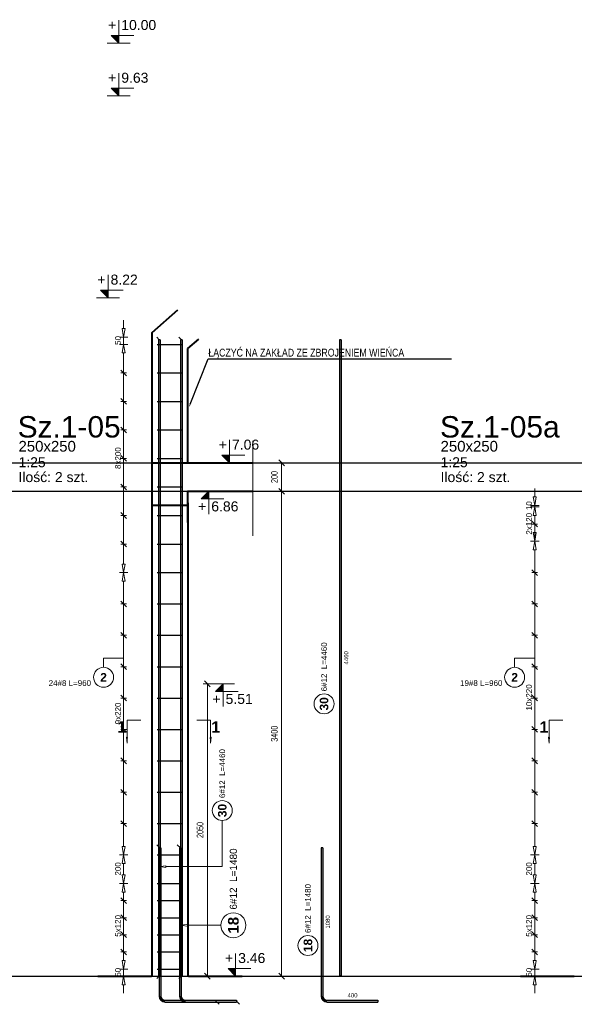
# Model space of a CAD drawing. Extents: x 3922 to 466978, y -142912 to 64503.
# Tile 38 of 62: x 408478 to 412365, y -123379 to -116475. Entities that reach past the tile are written whole.
import ezdxf
from ezdxf import colors
from ezdxf.entities.mleader import LeaderData, LeaderLine
from ezdxf.enums import TextEntityAlignment as Align
from ezdxf.math import Vec2, Vec3

# ---------------------------------------------------------------- set-up
doc = ezdxf.new("R2010")
doc.units = 0
doc.header["$LTSCALE"] = 10
doc.header["$MEASUREMENT"] = 0
doc.linetypes.add('HIDDEN', pattern=[0.375, 0.25, -0.125])
for name, color, linetype, lineweight in [('P-Linia1', 3, 'Continuous', 40), ('P-Linia3', 6, 'Continuous', 60), ('P-Opis', 1, 'Continuous', 18), ('P-Przerywana', 13, 'HIDDEN', 9), ('P-Wymiar', 254, 'Continuous', 9), ('RCAD_deskowanie', 3, 'Continuous', 40)]:
    doc.layers.add(name, color=color, linetype=linetype, lineweight=lineweight)
for name, color, linetype in [('RCAD_kształt pręta', 7, 'Continuous'), ('RCAD_opis kształtu pręta', 7, 'Continuous'), ('RCAD_opis rozkładu', 7, 'Continuous'), ('RCAD_pręt wyrzucony', 130, 'Continuous'), ('RCAD_rozkład pręta', 7, 'Continuous'), ('RCAD_symbole graficzne', 7, 'Continuous')]:
    doc.layers.add(name, color=color, linetype=linetype)
doc.styles.add('_Fd Opis', font='arial.ttf')
doc.styles.add('ROMANS', font='arial.ttf', dxfattribs={"width": 0.7})
doc.styles.add('style1', font='arial.ttf')
doc.styles.add('style3', font='arialbd.ttf')
doc.styles.add('style5', font='arialbd.ttf')
doc.dimstyles.new('A25', dxfattribs={"dimscale": 27, "dimtxt": 1.75, "dimasz": 0.06, "dimexe": 0, "dimexo": 0, "dimgap": 1, "dimtad": 1, "dimdec": 4, "dimrnd": 0.1, "dimdsep": 46, "dimtxsty": 'ROMANS', "dimblk": '[[[[[[[[', "dimcen": 2, "dimdle": 2, "dimse1": 1, "dimse2": 1, "dimclrd": 256, "dimclrt": 1, "dimadec": 0, "dimazin": 0, "dimtfac": 1, "dimtdec": 4, "dimtix": 1, "dimtmove": 2, "dimatfit": 3, "dimldrblk": '[[[[[[[[', "dimfxl": 0, "dimtvp": 0.6, "dimtolj": 1, "dimlwd": -1, "dimarcsym": 0})

# ---------------------------------------------------------------- blocks, each defined once
blk = doc.blocks.new('[[[[[[[[')
at = {"layer": 'P-Wymiar'}
for p, q in [((-12.7, -12.7), (12.7, 12.7)), ((0, 0), (-4.6, 0)), ((0, 18), (0, -18))]:
    blk.add_line(p, q, dxfattribs=at)
blk = doc.blocks.new('*D449')
at = {"layer": 'Defpoints', "color": 0, "transparency": 16777216}
for p in [(410110.9, -119582), (410313.6, -119582), (409657.1, -119782)]:
    blk.add_point(p, dxfattribs=at)
at = {"layer": 'P-Wymiar', "transparency": 16777216}
blk.add_line((410313.6, -119780.4), (410313.6, -119583.6), dxfattribs=at)
at = {"layer": 'P-Wymiar', "transparency": 16777216, "xscale": 1.62, "yscale": 1.62, "zscale": 1.62}
for p, rotation in [((410313.6, -119582), 90), ((410313.6, -119782), 270)]:
    blk.add_blockref('[[[[[[[[', p, dxfattribs=dict(at, rotation=rotation))
at = {"layer": 'P-Wymiar', "color": 1, "transparency": 16777216, "insert": (410262.5, -119682), "char_height": 47.25, "attachment_point": 5, "rotation": 90, "style": 'ROMANS'}
blk.add_mtext('\\A1;200', dxfattribs=at)
blk = doc.blocks.new('*D450')
at = {"layer": 'Defpoints', "color": 0, "transparency": 16777216}
for p in [(410069.9, -119782), (410069.9, -123182), (410313.6, -123182)]:
    blk.add_point(p, dxfattribs=at)
at = {"layer": 'P-Wymiar', "transparency": 16777216}
blk.add_line((410313.6, -119783.6), (410313.6, -123180.4), dxfattribs=at)
at = {"layer": 'P-Wymiar', "transparency": 16777216, "xscale": 1.62, "yscale": 1.62, "zscale": 1.62}
for p, rotation in [((410313.6, -119782), 90), ((410313.6, -123182), 270)]:
    blk.add_blockref('[[[[[[[[', p, dxfattribs=dict(at, rotation=rotation))
at = {"layer": 'P-Wymiar', "color": 1, "transparency": 16777216, "insert": (410262.4, -121482), "char_height": 47.25, "attachment_point": 5, "rotation": 90, "style": 'ROMANS'}
blk.add_mtext('\\A1;3400', dxfattribs=at)
blk = doc.blocks.new('*D451')
at = {"layer": 'Defpoints', "color": 0, "transparency": 16777216}
for p in [(409657.2, -121132), (409657.1, -123182), (409793.2, -123182)]:
    blk.add_point(p, dxfattribs=at)
at = {"layer": 'P-Wymiar', "transparency": 16777216}
blk.add_line((409793.2, -121133.6), (409793.2, -123180.4), dxfattribs=at)
at = {"layer": 'P-Wymiar', "transparency": 16777216, "xscale": 1.62, "yscale": 1.62, "zscale": 1.62}
for p, rotation in [((409793.2, -121132), 90), ((409793.2, -123182), 270)]:
    blk.add_blockref('[[[[[[[[', p, dxfattribs=dict(at, rotation=rotation))
at = {"layer": 'P-Wymiar', "color": 1, "transparency": 16777216, "insert": (409742, -122157), "char_height": 47.25, "attachment_point": 5, "rotation": 90, "style": 'ROMANS'}
blk.add_mtext('\\A1;2050', dxfattribs=at)

msp = doc.modelspace()

# ---------------------------------------------------------------- hatches: boundary and pattern name
at = {"layer": 'RCAD_kształt pręta'}
for points in [[(409449.32955, -118719.3954), (409461.32955, -118719.3954), (409461.32955, -123180.67669), (409449.32955, -123180.67669)], [(409605.43145, -118719.3954), (409617.43145, -118719.3954), (409617.43145, -123180.67669), (409605.43145, -123180.67669)], [(409454.56245, -122282.39868), (409466.56245, -122282.39868), (409466.56245, -123321.37389), (409454.56245, -123321.37389)], [(409598.17822, -122282.39868), (409610.17822, -122282.39868), (409610.17822, -123321.37389), (409598.17822, -123321.37389)], [(409496.56245, -123363.37389), (409496.56245, -123351.37389), (409852.96882, -123351.37389), (409852.96882, -123363.37389)], [(409640.17822, -123363.37389), (409640.17822, -123351.37389), (409996.58459, -123351.37389), (409996.58459, -123363.37389)]]:
    msp.add_hatch(color=4, dxfattribs=at).paths.add_polyline_path(points, flags=0)
h = msp.add_hatch(color=4, dxfattribs=at)
edge = h.paths.add_edge_path(flags=0)
edge.add_line((409454.56245, -123321.37389), (409466.56245, -123321.37389))
edge.add_arc((409496.56245, -123321.37389), 30, 180, 269.999999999)
edge.add_line((409496.56245, -123351.37389), (409496.56245, -123363.37389))
edge.add_arc((409496.56245, -123321.37389), 42, 540, 630, ccw=False)
h = msp.add_hatch(color=4, dxfattribs=at)
edge = h.paths.add_edge_path(flags=0)
edge.add_line((409598.17822, -123321.37389), (409610.17822, -123321.37389))
edge.add_arc((409640.17822, -123321.37389), 30, 180, 269.999999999)
edge.add_line((409640.17822, -123351.37389), (409640.17822, -123363.37389))
edge.add_arc((409640.17822, -123321.37389), 42, 540, 630, ccw=False)
at = {"layer": 'RCAD_pręt wyrzucony'}
for points in [[(410718.91453, -118719.3954), (410730.91453, -118719.3954), (410730.91453, -123180.67669), (410718.91453, -123180.67669)], [(410590.41935, -122282.39868), (410602.41935, -122282.39868), (410602.41935, -123321.37389), (410590.41935, -123321.37389)], [(410632.41935, -123363.37389), (410632.41935, -123351.37389), (410988.82571, -123351.37389), (410988.82571, -123363.37389)]]:
    msp.add_hatch(color=4, dxfattribs=at).paths.add_polyline_path(points, flags=0)
h = msp.add_hatch(color=4, dxfattribs=at)
edge = h.paths.add_edge_path(flags=0)
edge.add_line((410590.41935, -123321.37389), (410602.41935, -123321.37389))
edge.add_arc((410632.41935, -123321.37389), 30, 180, 269.999999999)
edge.add_line((410632.41935, -123351.37389), (410632.41935, -123363.37389))
edge.add_arc((410632.41935, -123321.37389), 42, 540, 630, ccw=False)
at = {"layer": 'RCAD_symbole graficzne'}
for points in [[(409118.4521, -116586.33227), (409171.78544, -116639.66561), (409171.78544, -116586.33227)], [(409118.4521, -116956.33227), (409171.78544, -117009.66561), (409171.78544, -116956.33227)], [(409043.56404, -118371.59835), (409096.89737, -118424.93168), (409096.89737, -118371.59835)], [(409894.57104, -119528.64289), (409947.90437, -119581.97622), (409947.90437, -119528.64289)], [(409749.44459, -119835.30956), (409802.77792, -119781.97622), (409802.77792, -119835.30956)], [(409849.68934, -121185.30956), (409903.02267, -121131.97622), (409903.02267, -121185.30956)], [(409937.80781, -123128.64289), (409991.14114, -123181.97622), (409991.14114, -123128.64289)]]:
    msp.add_hatch(color=1, dxfattribs=at).paths.add_polyline_path(points, flags=0)
at = {"layer": 'RCAD_symbole graficzne', "linetype": 'Continuous', "lineweight": 0}
for points in [[(409230.98292, -121547.2369), (409230.98292, -121507.2369), (409236.68478, -121507.2369)], [(409814.15891, -121547.2369), (409814.15891, -121507.2369), (409808.45705, -121507.2369)], [(412189.16092, -121547.2369), (412189.16092, -121507.2369), (412194.86278, -121507.2369)]]:
    msp.add_hatch(color=7, dxfattribs=at).paths.add_polyline_path(points, flags=0)

# ---------------------------------------------------------------- linework, layer by layer
at = {"layer": 'Defpoints'}
for p in [(394953.25392, -119581.97622), (394953.25392, -119781.97622), (382133.5222, -123181.97622), (395614.1618, -123181.97622), (387531.97264, -123181.97622), (401012.61224, -123181.97622), (379175.3442, -123181.97622), (392655.9838, -123181.97622), (384573.79464, -123181.97622), (398054.43424, -123181.97622)]:
    msp.add_xline(p, (1, 0), dxfattribs=at)
at = {"layer": 'P-Linia1'}
msp.add_lwpolyline([(409407.1436, -123181.97622), (409407.1436, -121085.51944)], dxfattribs=at)
at = {"layer": 'P-Przerywana', "color": 21}
msp.add_lwpolyline([(410110.90295, -119429.3775), (410110.90295, -120094.78907)], dxfattribs=at)
at = {"layer": 'RCAD_deskowanie'}
for points in [[(409407.1436, -119581.97622), (409407.1436, -118668.95971), (409586.69105, -118510.95795)], [(409657.1436, -118781.97622), (409733.10952, -118715.12622)], [(409657.1436, -119581.97622), (409657.1436, -118781.97622)], [(409407.1436, -123181.97622), (409407.1436, -119581.97622), (410110.90295, -119581.97622)], [(409657.1436, -120001.97622), (409657.1436, -119781.97622), (410110.90295, -119781.97622)], [(409657.1436, -119861.97622), (409657.1436, -123181.97622)], [(409024.19369, -123181.97622), (409400.79592, -123181.97622)], [(409661.04449, -123181.97622), (410037.64672, -123181.97622)], [(411988.1429, -123181.97622), (412364.74513, -123181.97622)]]:
    msp.add_lwpolyline(points, dxfattribs=at)
at = {"layer": 'RCAD_deskowanie', "linetype": 'HIDDEN'}
msp.add_lwpolyline([(409657.1436, -119881.97622), (409657.1436, -119881.97622), (409407.1436, -119881.97622)], dxfattribs=at)
at = {"layer": 'RCAD_kształt pręta', "color": 2, "lineweight": 5}
for p, q in [((409455.32955, -118719.3954), (409437.82955, -118701.8954)), ((409611.43145, -118719.3954), (409593.93145, -118701.8954)), ((409460.56245, -122282.39868), (409438.68745, -122260.52368)), ((409604.17822, -122282.39868), (409582.30322, -122260.52368)), ((409455.32955, -123180.67669), (409437.82955, -123198.17669)), ((409611.43145, -123180.67669), (409593.93145, -123198.17669)), ((409852.96882, -123357.37389), (409874.84382, -123379.24889)), ((409996.58459, -123357.37389), (410018.45959, -123379.24889))]:
    msp.add_line(p, q, dxfattribs=at)
at = {"layer": 'RCAD_kształt pręta', "color": 4}
for p, q in [((409449.32955, -118719.3954), (409449.32955, -123180.67669)), ((409461.32955, -118719.3954), (409449.32955, -118719.3954)), ((409461.32955, -118719.3954), (409461.32955, -123180.67669)), ((409605.43145, -118719.3954), (409605.43145, -123180.67669)), ((409617.43145, -118719.3954), (409605.43145, -118719.3954)), ((409617.43145, -118719.3954), (409617.43145, -123180.67669)), ((409454.56245, -122282.39868), (409454.56245, -123321.37389)), ((409466.56245, -122282.39868), (409454.56245, -122282.39868)), ((409466.56245, -122282.39868), (409466.56245, -123321.37389)), ((409598.17822, -122282.39868), (409598.17822, -123321.37389)), ((409610.17822, -122282.39868), (409598.17822, -122282.39868)), ((409610.17822, -122282.39868), (409610.17822, -123321.37389)), ((409461.32955, -123180.67669), (409449.32955, -123180.67669)), ((409617.43145, -123180.67669), (409605.43145, -123180.67669)), ((409496.56245, -123351.37389), (409852.96882, -123351.37389)), ((409496.56245, -123363.37389), (409852.96882, -123363.37389)), ((409640.17822, -123351.37389), (409996.58459, -123351.37389)), ((409640.17822, -123363.37389), (409996.58459, -123363.37389)), ((409852.96882, -123351.37389), (409852.96882, -123363.37389)), ((409996.58459, -123351.37389), (409996.58459, -123363.37389))]:
    msp.add_line(p, q, dxfattribs=at)
for centre, radius, end in [((409496.56245, -123321.37389), 42, 270), ((409496.56245, -123321.37389), 30, 269.999999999), ((409640.17822, -123321.37389), 42, 270), ((409640.17822, -123321.37389), 30, 269.999999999)]:
    msp.add_arc(centre, radius, 180, end, dxfattribs=at)
at = {"layer": 'RCAD_opis kształtu pręta', "color": 8, "lineweight": 0}
for p, q in [((409897.65666, -122140.32384), (409897.65666, -122090.67964)), ((409897.65666, -122414.07287), (409897.65666, -122140.32384)), ((409461.32955, -122414.07287), (409501.32955, -122407.4062)), ((409501.32955, -122420.73953), (409461.32955, -122414.07287)), ((409501.32955, -122420.73953), (409501.32955, -122407.4062)), ((409897.65666, -122414.07287), (409501.32955, -122414.07287)), ((409610.17822, -122824.85896), (409660.17822, -122816.52562)), ((409660.17822, -122833.19229), (409660.17822, -122816.52562)), ((409660.17822, -122833.19229), (409610.17822, -122824.85896)), ((409717.3379, -122824.85896), (409660.17822, -122824.85896)), ((409717.3379, -122824.85896), (409717.3379, -122824.85896)), ((409717.3379, -122824.85896), (409888.02707, -122824.85896))]:
    msp.add_line(p, q, dxfattribs=at)
for centre, radius in [((409897.65666, -122020.67964), 70), ((409975.52707, -122824.85896), 87.5)]:
    msp.add_circle(centre, radius, dxfattribs=at)
at = {"layer": 'RCAD_opis rozkładu', "color": 8, "lineweight": 0}
for p, q in [((409206.26734, -118581.78873), (409206.26734, -118641.78873)), ((409206.26734, -118701.78873), (409196.26734, -118641.78873)), ((409216.26734, -118641.78873), (409196.26734, -118641.78873)), ((409216.26734, -118641.78873), (409206.26734, -118701.78873)), ((409176.26734, -118701.78873), (409236.26734, -118701.78873)), ((409206.26734, -118751.97622), (409206.26734, -118701.78873)), ((409176.26734, -118751.97622), (409236.26734, -118751.97622)), ((409196.26734, -118811.97622), (409206.26734, -118751.97622)), ((409196.26734, -118811.97622), (409216.26734, -118811.97622)), ((409206.26734, -118751.97622), (409216.26734, -118811.97622)), ((409206.26734, -118951.97622), (409206.26734, -118811.97622)), ((409226.26734, -118971.97622), (409186.26734, -118931.97622)), ((409186.26734, -118951.97622), (409226.26734, -118951.97622)), ((409206.26734, -119151.97622), (409206.26734, -118951.97622)), ((409226.26734, -119171.97622), (409186.26734, -119131.97622)), ((409186.26734, -119151.97622), (409226.26734, -119151.97622)), ((409206.26734, -119351.97622), (409206.26734, -119151.97622)), ((409226.26734, -119371.97622), (409186.26734, -119331.97622)), ((409186.26734, -119351.97622), (409226.26734, -119351.97622)), ((409206.26734, -119551.97622), (409206.26734, -119351.97622)), ((409226.26734, -119571.97622), (409186.26734, -119531.97622)), ((409186.26734, -119551.97622), (409226.26734, -119551.97622)), ((409206.26734, -119651.97622), (409206.26734, -119551.97622)), ((409206.26734, -119651.97622), (409206.26734, -119751.97622)), ((409186.26734, -119731.97622), (409226.26734, -119771.97622)), ((409186.26734, -119751.97622), (409226.26734, -119751.97622)), ((409206.26734, -119751.97622), (409206.26734, -119951.97622)), ((412087.39764, -119761.97622), (412087.39764, -119821.97622)), ((412087.39764, -119881.97622), (412077.39764, -119821.97622)), ((412097.39764, -119821.97622), (412077.39764, -119821.97622)), ((412097.39764, -119821.97622), (412087.39764, -119881.97622)), ((412057.39764, -119881.97622), (412117.39764, -119881.97622)), ((412057.39764, -119891.97622), (412117.39764, -119891.97622)), ((412077.39764, -119951.97622), (412087.39764, -119891.97622)), ((412087.39764, -119891.97622), (412087.39764, -119881.97622)), ((412087.39764, -119891.97622), (412097.39764, -119951.97622)), ((409186.26734, -119931.97622), (409226.26734, -119971.97622)), ((409186.26734, -119951.97622), (409226.26734, -119951.97622)), ((409206.26734, -119951.97622), (409206.26734, -120151.97622)), ((412077.39764, -119951.97622), (412097.39764, -119951.97622)), ((412087.39764, -120011.97622), (412087.39764, -119951.97622)), ((412107.39764, -120031.97622), (412067.39764, -119991.97622)), ((412067.39764, -120011.97622), (412107.39764, -120011.97622)), ((412087.39764, -120131.97622), (412087.39764, -120011.97622)), ((412087.39764, -120011.97622), (412087.39764, -120071.97622)), ((412087.39764, -120131.97622), (412077.39764, -120071.97622)), ((412097.39764, -120071.97622), (412077.39764, -120071.97622)), ((412097.39764, -120071.97622), (412087.39764, -120131.97622)), ((409186.26734, -120131.97622), (409226.26734, -120171.97622)), ((409186.26734, -120151.97622), (409226.26734, -120151.97622)), ((409206.26734, -120151.97622), (409206.26734, -120291.97622)), ((412057.39764, -120131.97622), (412117.39764, -120131.97622)), ((412057.39764, -120131.97622), (412117.39764, -120131.97622)), ((412077.39764, -120191.97622), (412087.39764, -120131.97622)), ((412077.39764, -120191.97622), (412097.39764, -120191.97622)), ((412087.39764, -120131.97622), (412097.39764, -120191.97622)), ((412087.39764, -120351.97622), (412087.39764, -120191.97622)), ((409206.26734, -120351.97622), (409196.26734, -120291.97622)), ((409216.26734, -120291.97622), (409196.26734, -120291.97622)), ((409216.26734, -120291.97622), (409206.26734, -120351.97622)), ((412107.39764, -120371.97622), (412067.39764, -120331.97622)), ((409176.26734, -120351.97622), (409236.26734, -120351.97622)), ((409176.26734, -120351.97622), (409236.26734, -120351.97622)), ((409196.26734, -120411.97622), (409206.26734, -120351.97622)), ((409206.26734, -120351.97622), (409216.26734, -120411.97622)), ((412067.39764, -120351.97622), (412107.39764, -120351.97622)), ((412087.39764, -120571.97622), (412087.39764, -120351.97622)), ((409196.26734, -120411.97622), (409216.26734, -120411.97622)), ((409206.26734, -120571.97622), (409206.26734, -120411.97622)), ((409226.26734, -120591.97622), (409186.26734, -120551.97622)), ((409186.26734, -120571.97622), (409226.26734, -120571.97622)), ((409206.26734, -120791.97622), (409206.26734, -120571.97622)), ((412107.39764, -120591.97622), (412067.39764, -120551.97622)), ((412067.39764, -120571.97622), (412107.39764, -120571.97622)), ((412087.39764, -120791.97622), (412087.39764, -120571.97622)), ((409226.26734, -120811.97622), (409186.26734, -120771.97622)), ((409186.26734, -120791.97622), (409226.26734, -120791.97622)), ((409206.26734, -121011.97622), (409206.26734, -120791.97622)), ((412107.39764, -120811.97622), (412067.39764, -120771.97622)), ((412067.39764, -120791.97622), (412107.39764, -120791.97622)), ((412087.39764, -121011.97622), (412087.39764, -120791.97622)), ((409065.48239, -120951.62571), (409206.26734, -120951.62571)), ((409065.48239, -120951.62571), (409065.48239, -121016.31625)), ((411946.61269, -120951.62571), (412087.39764, -120951.62571)), ((411946.61269, -120951.62571), (411946.61269, -121016.31625)), ((409226.26734, -121031.97622), (409186.26734, -120991.97622)), ((409186.26734, -121011.97622), (409226.26734, -121011.97622)), ((409206.26734, -121231.97622), (409206.26734, -121011.97622)), ((412107.39764, -121031.97622), (412067.39764, -120991.97622)), ((412067.39764, -121011.97622), (412107.39764, -121011.97622)), ((412087.39764, -121231.97622), (412087.39764, -121011.97622)), ((409226.26734, -121251.97622), (409186.26734, -121211.97622)), ((412107.39764, -121251.97622), (412067.39764, -121211.97622)), ((409186.26734, -121231.97622), (409226.26734, -121231.97622)), ((409206.26734, -121341.97622), (409206.26734, -121231.97622)), ((412067.39764, -121231.97622), (412107.39764, -121231.97622)), ((412087.39764, -121341.97622), (412087.39764, -121231.97622)), ((409206.26734, -121341.97622), (409206.26734, -121451.97622)), ((412087.39764, -121341.97622), (412087.39764, -121451.97622)), ((409186.26734, -121431.97622), (409226.26734, -121471.97622)), ((412067.39764, -121431.97622), (412107.39764, -121471.97622)), ((409186.26734, -121451.97622), (409226.26734, -121451.97622)), ((409206.26734, -121451.97622), (409206.26734, -121671.97622)), ((412067.39764, -121451.97622), (412107.39764, -121451.97622)), ((412087.39764, -121451.97622), (412087.39764, -121671.97622)), ((409186.26734, -121651.97622), (409226.26734, -121691.97622)), ((409186.26734, -121671.97622), (409226.26734, -121671.97622)), ((409206.26734, -121671.97622), (409206.26734, -121891.97622)), ((412067.39764, -121651.97622), (412107.39764, -121691.97622)), ((412067.39764, -121671.97622), (412107.39764, -121671.97622)), ((412087.39764, -121671.97622), (412087.39764, -121891.97622)), ((409186.26734, -121871.97622), (409226.26734, -121911.97622)), ((409186.26734, -121891.97622), (409226.26734, -121891.97622)), ((409206.26734, -121891.97622), (409206.26734, -122111.97622)), ((412067.39764, -121871.97622), (412107.39764, -121911.97622)), ((412067.39764, -121891.97622), (412107.39764, -121891.97622)), ((412087.39764, -121891.97622), (412087.39764, -122111.97622)), ((409186.26734, -122091.97622), (409226.26734, -122131.97622)), ((409186.26734, -122111.97622), (409226.26734, -122111.97622)), ((409206.26734, -122111.97622), (409206.26734, -122271.97622)), ((412067.39764, -122091.97622), (412107.39764, -122131.97622)), ((412067.39764, -122111.97622), (412107.39764, -122111.97622)), ((412087.39764, -122111.97622), (412087.39764, -122271.97622)), ((409176.26734, -122331.97622), (409236.26734, -122331.97622)), ((409176.26734, -122331.97622), (409236.26734, -122331.97622)), ((409206.26734, -122331.97622), (409196.26734, -122271.97622)), ((409216.26734, -122271.97622), (409196.26734, -122271.97622)), ((409196.26734, -122391.97622), (409206.26734, -122331.97622)), ((409216.26734, -122271.97622), (409206.26734, -122331.97622)), ((409206.26734, -122331.97622), (409216.26734, -122391.97622)), ((412057.39764, -122331.97622), (412117.39764, -122331.97622)), ((412057.39764, -122331.97622), (412117.39764, -122331.97622)), ((412087.39764, -122331.97622), (412077.39764, -122271.97622)), ((412097.39764, -122271.97622), (412077.39764, -122271.97622)), ((412077.39764, -122391.97622), (412087.39764, -122331.97622)), ((412097.39764, -122271.97622), (412087.39764, -122331.97622)), ((412087.39764, -122331.97622), (412097.39764, -122391.97622)), ((409196.26734, -122391.97622), (409216.26734, -122391.97622)), ((409206.26734, -122431.97622), (409206.26734, -122391.97622)), ((412077.39764, -122391.97622), (412097.39764, -122391.97622)), ((412087.39764, -122431.97622), (412087.39764, -122391.97622)), ((409206.26734, -122531.97622), (409196.26734, -122471.97622)), ((409216.26734, -122471.97622), (409196.26734, -122471.97622)), ((409206.26734, -122431.97622), (409206.26734, -122471.97622)), ((409216.26734, -122471.97622), (409206.26734, -122531.97622)), ((412087.39764, -122531.97622), (412077.39764, -122471.97622)), ((412097.39764, -122471.97622), (412077.39764, -122471.97622)), ((412087.39764, -122431.97622), (412087.39764, -122471.97622)), ((412097.39764, -122471.97622), (412087.39764, -122531.97622)), ((409176.26734, -122531.97622), (409236.26734, -122531.97622)), ((409176.26734, -122531.97622), (409236.26734, -122531.97622)), ((409196.26734, -122591.97622), (409206.26734, -122531.97622)), ((409206.26734, -122531.97622), (409216.26734, -122591.97622)), ((412057.39764, -122531.97622), (412117.39764, -122531.97622)), ((412057.39764, -122531.97622), (412117.39764, -122531.97622)), ((412077.39764, -122591.97622), (412087.39764, -122531.97622)), ((412087.39764, -122531.97622), (412097.39764, -122591.97622)), ((409196.26734, -122591.97622), (409216.26734, -122591.97622)), ((409206.26734, -122651.97622), (409206.26734, -122591.97622)), ((412077.39764, -122591.97622), (412097.39764, -122591.97622)), ((412087.39764, -122651.97622), (412087.39764, -122591.97622)), ((409226.26734, -122671.97622), (409186.26734, -122631.97622)), ((409186.26734, -122651.97622), (409226.26734, -122651.97622)), ((409206.26734, -122771.97622), (409206.26734, -122651.97622)), ((412107.39764, -122671.97622), (412067.39764, -122631.97622)), ((412067.39764, -122651.97622), (412107.39764, -122651.97622)), ((412087.39764, -122771.97622), (412087.39764, -122651.97622)), ((409226.26734, -122791.97622), (409186.26734, -122751.97622)), ((409186.26734, -122771.97622), (409226.26734, -122771.97622)), ((409206.26734, -122831.97622), (409206.26734, -122771.97622)), ((412107.39764, -122791.97622), (412067.39764, -122751.97622)), ((412067.39764, -122771.97622), (412107.39764, -122771.97622)), ((412087.39764, -122831.97622), (412087.39764, -122771.97622)), ((409186.26734, -122871.97622), (409226.26734, -122911.97622)), ((409206.26734, -122831.97622), (409206.26734, -122891.97622)), ((412067.39764, -122871.97622), (412107.39764, -122911.97622)), ((412087.39764, -122831.97622), (412087.39764, -122891.97622)), ((409186.26734, -122891.97622), (409226.26734, -122891.97622)), ((409206.26734, -122891.97622), (409206.26734, -123011.97622)), ((412067.39764, -122891.97622), (412107.39764, -122891.97622)), ((412087.39764, -122891.97622), (412087.39764, -123011.97622)), ((409186.26734, -122991.97622), (409226.26734, -123031.97622)), ((409186.26734, -123011.97622), (409226.26734, -123011.97622)), ((409206.26734, -123011.97622), (409206.26734, -123071.97622)), ((412067.39764, -122991.97622), (412107.39764, -123031.97622)), ((412067.39764, -123011.97622), (412107.39764, -123011.97622)), ((412087.39764, -123011.97622), (412087.39764, -123071.97622)), ((409206.26734, -123131.97622), (409196.26734, -123071.97622)), ((409216.26734, -123071.97622), (409196.26734, -123071.97622)), ((409216.26734, -123071.97622), (409206.26734, -123131.97622)), ((412087.39764, -123131.97622), (412077.39764, -123071.97622)), ((412097.39764, -123071.97622), (412077.39764, -123071.97622)), ((412097.39764, -123071.97622), (412087.39764, -123131.97622)), ((409176.26734, -123131.97622), (409236.26734, -123131.97622)), ((409206.26734, -123131.97622), (409206.26734, -123181.97622)), ((412057.39764, -123131.97622), (412117.39764, -123131.97622)), ((412087.39764, -123131.97622), (412087.39764, -123181.97622)), ((409176.26734, -123181.97622), (409236.26734, -123181.97622)), ((409196.26734, -123241.97622), (409206.26734, -123181.97622)), ((409206.26734, -123181.97622), (409216.26734, -123241.97622)), ((412057.39764, -123181.97622), (412117.39764, -123181.97622)), ((412077.39764, -123241.97622), (412087.39764, -123181.97622)), ((412087.39764, -123181.97622), (412097.39764, -123241.97622)), ((409196.26734, -123241.97622), (409216.26734, -123241.97622)), ((409206.26734, -123301.97622), (409206.26734, -123241.97622)), ((412077.39764, -123241.97622), (412097.39764, -123241.97622)), ((412087.39764, -123301.97622), (412087.39764, -123241.97622))]:
    msp.add_line(p, q, dxfattribs=at)
for centre in [(409065.48239, -121086.31625), (411946.61269, -121086.31625)]:
    msp.add_circle(centre, 70, dxfattribs=at)
at = {"layer": 'RCAD_pręt wyrzucony', "color": 4}
for p, q in [((410718.91453, -118719.3954), (410718.91453, -123180.67669)), ((410730.91453, -118719.3954), (410718.91453, -118719.3954)), ((410730.91453, -118719.3954), (410730.91453, -123180.67669)), ((410590.41935, -122282.39868), (410590.41935, -123321.37389)), ((410602.41935, -122282.39868), (410590.41935, -122282.39868)), ((410602.41935, -122282.39868), (410602.41935, -123321.37389)), ((410730.91453, -123180.67669), (410718.91453, -123180.67669)), ((410632.41935, -123351.37389), (410988.82571, -123351.37389)), ((410632.41935, -123363.37389), (410988.82571, -123363.37389)), ((410988.82571, -123351.37389), (410988.82571, -123363.37389))]:
    msp.add_line(p, q, dxfattribs=at)
at = {"layer": 'RCAD_pręt wyrzucony', "color": 8, "lineweight": 0}
for centre in [(410610.98876, -121272.46201), (410498.03094, -122966.76203)]:
    msp.add_circle(centre, 70, dxfattribs=at)
at = {"layer": 'RCAD_pręt wyrzucony', "color": 4}
for radius, end in [(42, 270), (30, 269.999999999)]:
    msp.add_arc((410632.41935, -123321.37389), radius, 180, end, dxfattribs=at)
at = {"layer": 'RCAD_rozkład pręta', "color": 7, "linetype": 'ByBlock', "lineweight": 30}
for p, q in [((409442.1436, -118751.97622), (409622.1436, -118751.97622)), ((409442.1436, -118951.97622), (409622.1436, -118951.97622)), ((409442.1436, -119151.97622), (409622.1436, -119151.97622)), ((409442.1436, -119351.97622), (409622.1436, -119351.97622)), ((409442.1436, -119551.97622), (409622.1436, -119551.97622)), ((409442.1436, -119751.97622), (409622.1436, -119751.97622)), ((409442.1436, -119951.97622), (409622.1436, -119951.97622)), ((409442.1436, -120151.97622), (409622.1436, -120151.97622)), ((409442.1436, -120351.97622), (409622.1436, -120351.97622)), ((409442.1436, -120571.97622), (409622.1436, -120571.97622)), ((409442.1436, -120791.97622), (409622.1436, -120791.97622)), ((409442.1436, -121011.97622), (409622.1436, -121011.97622)), ((409442.1436, -121231.97622), (409622.1436, -121231.97622)), ((409442.1436, -121451.97622), (409622.1436, -121451.97622)), ((409442.1436, -121671.97622), (409622.1436, -121671.97622)), ((409442.1436, -121891.97622), (409622.1436, -121891.97622)), ((409442.1436, -122111.97622), (409622.1436, -122111.97622)), ((409442.1436, -122331.97622), (409622.1436, -122331.97622)), ((409442.1436, -122531.97622), (409622.1436, -122531.97622)), ((409442.1436, -122651.97622), (409622.1436, -122651.97622)), ((409442.1436, -122771.97622), (409622.1436, -122771.97622)), ((409442.1436, -122891.97622), (409622.1436, -122891.97622)), ((409442.1436, -123011.97622), (409622.1436, -123011.97622)), ((409442.1436, -123131.97622), (409622.1436, -123131.97622))]:
    msp.add_line(p, q, dxfattribs=at)
at = {"layer": 'RCAD_symbole graficzne', "color": 1, "lineweight": 0}
for p, q in [((409171.78544, -116639.66561), (409171.78544, -116479.66561)), ((409278.4521, -116586.33227), (409118.4521, -116586.33227)), ((409118.4521, -116586.33227), (409171.78544, -116639.66561)), ((409251.78544, -116639.66561), (409091.78544, -116639.66561)), ((409171.78544, -117009.66561), (409171.78544, -116849.66561)), ((409251.78544, -117009.66561), (409091.78544, -117009.66561)), ((409278.4521, -116956.33227), (409118.4521, -116956.33227)), ((409118.4521, -116956.33227), (409171.78544, -117009.66561)), ((409096.89737, -118424.93168), (409096.89737, -118264.93168)), ((409203.56404, -118371.59835), (409043.56404, -118371.59835)), ((409043.56404, -118371.59835), (409096.89737, -118424.93168)), ((409176.89737, -118424.93168), (409016.89737, -118424.93168)), ((409947.90437, -119581.97622), (409947.90437, -119421.97622)), ((410054.57104, -119528.64289), (409894.57104, -119528.64289)), ((409894.57104, -119528.64289), (409947.90437, -119581.97622)), ((410027.90437, -119581.97622), (409867.90437, -119581.97622)), ((409882.77792, -119781.97622), (409722.77792, -119781.97622)), ((409749.44459, -119835.30956), (409802.77792, -119781.97622)), ((409909.44459, -119835.30956), (409749.44459, -119835.30956)), ((409802.77792, -119781.97622), (409802.77792, -119941.97622)), ((409983.02267, -121131.97622), (409823.02267, -121131.97622)), ((409849.68934, -121185.30956), (409903.02267, -121131.97622)), ((409903.02267, -121131.97622), (409903.02267, -121291.97622)), ((410009.68934, -121185.30956), (409849.68934, -121185.30956)), ((409991.14114, -123181.97622), (409991.14114, -123021.97622)), ((410097.80781, -123128.64289), (409937.80781, -123128.64289)), ((409937.80781, -123128.64289), (409991.14114, -123181.97622)), ((410071.14114, -123181.97622), (409911.14114, -123181.97622))]:
    msp.add_line(p, q, dxfattribs=at)
at = {"layer": 'RCAD_symbole graficzne', "color": 7, "linetype": 'Continuous', "lineweight": 0}
for p, q in [((409230.98292, -121387.2369), (409326.98292, -121387.2369)), ((409230.98292, -121547.2369), (409230.98292, -121387.2369)), ((409814.15891, -121387.2369), (409718.15891, -121387.2369)), ((409814.15891, -121547.2369), (409814.15891, -121387.2369)), ((412189.16092, -121387.2369), (412285.16092, -121387.2369)), ((412189.16092, -121547.2369), (412189.16092, -121387.2369)), ((409230.98292, -121507.2369), (409225.28105, -121507.2369)), ((409230.98292, -121547.2369), (409225.28105, -121507.2369)), ((409814.15891, -121507.2369), (409819.86077, -121507.2369)), ((409814.15891, -121547.2369), (409819.86077, -121507.2369)), ((412189.16092, -121507.2369), (412183.45905, -121507.2369)), ((412189.16092, -121547.2369), (412183.45905, -121507.2369))]:
    msp.add_line(p, q, dxfattribs=at)

# ---------------------------------------------------------------- texts
at = {"layer": 'P-Linia3', "style": '_Fd Opis'}
for s, p in [('Sz.1-05', (408824.43842, -119330.02892)), ('Sz.1-05a', (411842.91712, -119330.02892))]:
    msp.add_text(s, height=150, dxfattribs=at).set_placement(p, align=Align.MIDDLE)
at = {"layer": 'P-Linia3', "color": 3, "style": '_Fd Opis'}
for p in [(408670.27797, -119466.39551), (411628.45597, -119466.39551)]:
    msp.add_text('250x250', height=75, dxfattribs=at).set_placement(p, align=Align.MIDDLE)
at = {"layer": 'P-Linia3', "char_height": 70, "attachment_point": 1, "style": '_Fd Opis'}
for s, insert in [('1:25', (408469.27183, -119543.32642)), ('1:25', (411427.44983, -119543.32642)), ('Ilość: 2 szt.', (408469.27183, -119647.48674)), ('Ilość: 2 szt.', (411427.44983, -119647.48674))]:
    msp.add_mtext(s, dxfattribs=dict(at, insert=insert))
at = {"layer": 'RCAD_opis kształtu pręta', "color": 1, "attachment_point": 5, "rotation": 90}
for s, insert, char_height, style in [('6#12  L=4460', (409897.65666, -121761.37541), 40, 'style1'), ('30', (409897.65666, -122020.67964), 60, 'style3'), ('6#12  L=1480', (409975.52707, -122500.72867), 50, 'style1'), ('18', (409975.52707, -122824.85896), 75, 'style3')]:
    msp.add_mtext(s, dxfattribs=dict(at, insert=insert, char_height=char_height, style=style))
at = {"layer": 'RCAD_opis rozkładu', "color": 2, "char_height": 40, "attachment_point": 7, "rotation": 90, "style": 'style1'}
for s, insert in [('50', (409186.69026, -118755.46365)), ('8x200', (409186.69026, -119625.63243)), ('10', (412067.82056, -119913.67472)), ('2x120', (412067.82056, -120085.94621)), ('10x220', (412067.82056, -121319.26135)), ('9x220', (409186.69026, -121415.60515)), ('200', (409186.69026, -122476.43734)), ('200', (412067.82056, -122476.43734)), ('5x120', (409186.69026, -122905.60515)), ('5x120', (412067.82056, -122905.60515)), ('50', (409186.69026, -123185.5574)), ('50', (412067.82056, -123185.5574))]:
    msp.add_mtext(s, dxfattribs=dict(at, insert=insert))
at = {"layer": 'RCAD_opis rozkładu', "color": 1, "char_height": 60, "attachment_point": 5, "style": 'style3'}
for insert in [(409065.48239, -121086.31625), (411946.61269, -121086.31625)]:
    msp.add_mtext('2', dxfattribs=dict(at, insert=insert))
at = {"layer": 'RCAD_opis rozkładu', "color": 2, "char_height": 40, "attachment_point": 5, "style": 'style1'}
for s, insert in [('24#8 L=960', (408829.24774, -121126.99838)), ('19#8 L=960', (411712.60178, -121126.99838))]:
    msp.add_mtext(s, dxfattribs=dict(at, insert=insert))
at = {"layer": 'RCAD_pręt wyrzucony', "color": 2, "char_height": 40, "attachment_point": 5, "rotation": 90, "style": 'style1'}
for s, insert in [('6#12  L=4460', (410610.98876, -121013.15778)), ('6#12  L=1480', (410498.03094, -122707.4578))]:
    msp.add_mtext(s, dxfattribs=dict(at, insert=insert))
at = {"layer": 'RCAD_pręt wyrzucony', "color": 1, "attachment_point": 5, "rotation": 90}
for s, insert, char_height, style in [('4460', (410765.91453, -120950.03605), 30, 'style1'), ('30', (410610.98876, -121272.46201), 60, 'style3'), ('1080', (410637.41935, -122801.88628), 30, 'style1'), ('18', (410498.03094, -122966.76203), 60, 'style3')]:
    msp.add_mtext(s, dxfattribs=dict(at, insert=insert, char_height=char_height, style=style))
at = {"layer": 'RCAD_pręt wyrzucony', "color": 1, "insert": (410810.62253, -123316.37389), "char_height": 30, "attachment_point": 5, "style": 'style1'}
msp.add_mtext('400', dxfattribs=at)
at = {"layer": 'RCAD_symbole graficzne', "color": 2, "style": 'style1'}
for p in [(409154.00766, -116568.5545), (409154.00766, -116938.5545), (409079.11959, -118353.82057), (409930.1266, -119510.86511), (409973.36337, -123110.86511)]:
    msp.add_text('+', height=70, dxfattribs=at).set_placement(p, align=Align.BOTTOM_RIGHT)
for s, p in [('10.00 ', (409189.56321, -116568.5545)), ('9.63 ', (409189.56321, -116938.5545)), ('8.22 ', (409114.67515, -118353.82057)), ('7.06 ', (409965.68215, -119510.86511)), ('3.46 ', (410008.91892, -123110.86511))]:
    msp.add_text(s, height=70, dxfattribs=at).set_placement(p, align=Align.BOTTOM_LEFT)
for p in [(409785.00014, -119853.08733), (409885.2449, -121203.08733)]:
    msp.add_text('+', height=70, dxfattribs=at).set_placement(p, align=Align.TOP_RIGHT)
for s, p in [('6.86 ', (409820.5557, -119853.08733)), ('5.51 ', (409920.80045, -121203.08733))]:
    msp.add_text(s, height=70, dxfattribs=at).set_placement(p, align=Align.TOP_LEFT)
at = {"layer": 'RCAD_symbole graficzne', "color": 73, "char_height": 80, "attachment_point": 5, "style": 'style5'}
for insert in [(409193.6896, -121435.43336), (409851.45222, -121435.43336), (412151.8676, -121435.43336)]:
    msp.add_mtext('1', dxfattribs=dict(at, insert=insert))

# ---------------------------------------------------------------- dimensions: what is measured, and where the dimension line sits
at = {"layer": 'P-Wymiar'}
for base, p1, p2, picture, middle in [((410313.58636, -119581.97622), (409657.1436, -119781.97622), (410110.90295, -119581.97622), '*D449', (410262.46179, -119681.97622)), ((410313.58636, -123181.97622), (410069.86165, -119781.97622), (410069.86165, -123181.97622), '*D450', (410262.44567, -121481.97622)), ((409793.15641, -123181.97622), (409657.20254, -121131.97622), (409657.13751, -123181.97622), '*D451', (409742.03184, -122156.97622))]:
    dim = msp.add_linear_dim(base=base, p1=p1, p2=p2, angle=90, dimstyle='A25', override={"dimfxl": 0.18, "dimfxlon": 1}, dxfattribs=at)
    dim.commit()
    dim.dimension.update_dxf_attribs({"geometry": picture, "text_midpoint": middle})

# ---------------------------------------------------------------- leaders
at = {"layer": 'P-Opis'}
ml = msp.add_multileader_mtext('Standard', dxfattribs=at)
ml.set_content('{\\W0.8;ŁĄCZYĆ NA ZAKŁAD ZE ZBROJENIEM WIEŃCA}', color=256, style='_Fd Opis')
ml.set_leader_properties()
ml.build(insert=Vec2(0, 0))
ml.multileader.update_dxf_attribs({"has_dogleg": 0, "text_left_attachment_type": 6, "text_right_attachment_type": 6, "arrow_head_size": 25})
ctx = ml.context
ctx.base_point, ctx.char_height, ctx.arrow_head_size, ctx.landing_gap_size, ctx.plane_origin = Vec3(409799.18788, -118853.68044), 55, 25, 0.5, Vec3(407977.35918, -119148.69659)
ctx.left_attachment, ctx.right_attachment, ctx.text_align_type = 6, 6, 2
notes = []
notes.append((ctx, [(0, (1, 1, 0), (409486.41837, -118853.68044), (1, 0), 312.76951, [(1, [(409664.2362, -119193.36697)], 0, [])])]))
ctx.mtext.insert, ctx.mtext.rotation, ctx.mtext.alignment, ctx.mtext.line_spacing_factor, ctx.mtext.line_spacing_style = Vec3(411172.752, -118782.54811), 6.2831853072, 3, 0.914286, 2
for ctx, leaders in notes:
    for number, flags, end, landing, length, lines in leaders:
        leader = LeaderData()
        leader.index, (leader.has_last_leader_line, leader.has_dogleg_vector, leader.attachment_direction) = number, flags
        leader.last_leader_point, leader.dogleg_vector, leader.dogleg_length = Vec3(end), Vec3(landing), length
        for number, points, colour, breaks in lines:
            line = LeaderLine()
            line.index, line.vertices, line.color, line.breaks = number, Vec3.list(points), colors.encode_raw_color(colour), breaks
            leader.lines.append(line)
        ctx.leaders.append(leader)

doc.saveas('drawing.dxf')
